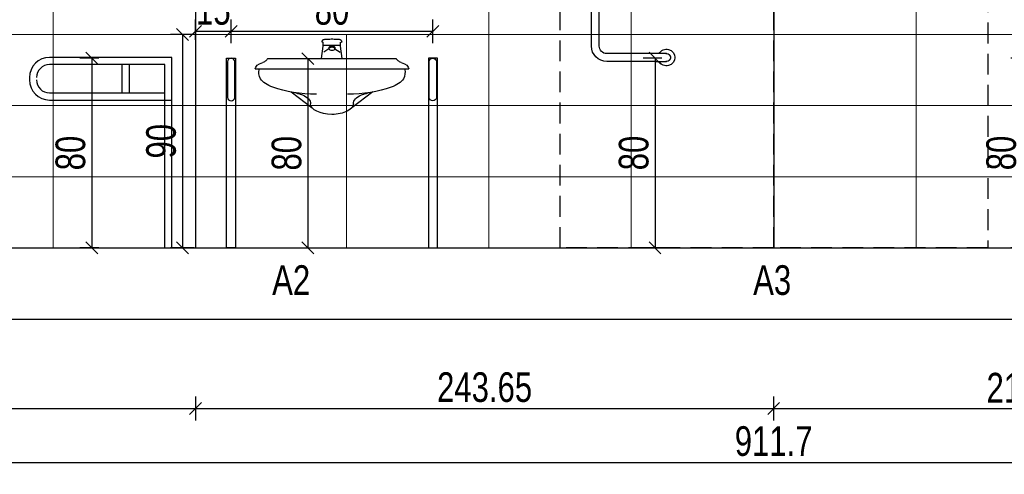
# Model space of a CAD drawing. Header units: inches. Extents: x 53216 to 117387, y -66787 to -22834.
# Tile 29 of 256: x 57994 to 58409, y -30758 to -30566. Entities that reach past the tile are written whole.
import ezdxf

# ---------------------------------------------------------------- set-up
doc = ezdxf.new("R2010")
doc.units = ezdxf.units.IN
doc.header["$MEASUREMENT"] = 0
doc.linetypes.add('HIDDEN', pattern=[0.375, 0.25, -0.125])
doc.layers.get('0').update_dxf_attribs({"lineweight": 0})
doc.layers.get('Defpoints').update_dxf_attribs({"lineweight": 0})
for name, color, linetype, lineweight in [('p--kafelki', 251, 'Continuous', 13), ('p--numeracja rozwinięcie', 104, 'Continuous', 0), ('p--wymiary-1-50', 5, 'Continuous', 0), ('p--łazienka NP', 150, 'Continuous', 25), ('p--ściana rozwinięcie', 251, 'Continuous', 25)]:
    doc.layers.add(name, color=color, linetype=linetype, lineweight=lineweight)
doc.styles.add('1-50', font='arial.ttf', dxfattribs={"width": 0.75, "height": 12.5})
doc.dimstyles.new('1-50', dxfattribs={"dimtxt": 12.5, "dimasz": 5, "dimexe": 5, "dimexo": 5, "dimgap": 0.09, "dimtad": 0, "dimdsep": 46, "dimtxsty": '1-50', "dimblk": 'OBLIQUE', "dimcen": 0.09, "dimadec": 0, "dimazin": 0, "dimtfac": 1, "dimtdec": 4, "dimtix": 1, "dimtmove": 2, "dimatfit": 3, "dimldrblk": 'OBLIQUE', "dimfxl": 5, "dimfxlon": 1, "dimtvp": 0.7, "dimtolj": 1, "dimtzin": 0, "dimarcsym": 0})

# ---------------------------------------------------------------- blocks, each defined once
blk = doc.blocks.new('_OBLIQUE')
at = {"color": 0, "linetype": 'ByBlock', "lineweight": -2}
for p, q in [((-0.5, -0.5), (0.5, 0.5)), ((0, 0), (0, 0))]:
    blk.add_line(p, q, dxfattribs=at)
blk = doc.blocks.new('*D1032')
at = {"layer": 'Defpoints', "color": 0}
for p in [(58068.22, -30662.51), (57856.02, -30714.83), (58068.22, -30730.25)]:
    blk.add_point(p, dxfattribs=at)
at = {"layer": 'p--wymiary-1-50', "color": 0, "lineweight": -2}
for p, q in [((57856.02, -30725.25), (57856.02, -30735.25)), ((58068.22, -30725.25), (58068.22, -30735.25)), ((57856.02, -30730.25), (58068.22, -30730.25))]:
    blk.add_line(p, q, dxfattribs=at)
at = {"layer": 'p--wymiary-1-50', "color": 0, "lineweight": -2, "xscale": 5, "yscale": 5, "zscale": 5, "rotation": 180}
blk.add_blockref('_OBLIQUE', (57856.02, -30730.25), dxfattribs=at)
at = {"layer": 'p--wymiary-1-50', "color": 0, "lineweight": -2, "xscale": 5, "yscale": 5, "zscale": 5}
blk.add_blockref('_OBLIQUE', (58068.22, -30730.25), dxfattribs=at)
at = {"layer": 'p--wymiary-1-50', "color": 0, "linetype": 'Continuous', "ltscale": 8, "insert": (57962.12, -30721.47), "char_height": 12.5, "attachment_point": 5, "style": '1-50'}
blk.add_mtext('\\A1;212.2', dxfattribs=at)
blk = doc.blocks.new('*D1033')
at = {"layer": 'Defpoints', "color": 0}
for p in [(58767.72, -30662.51), (57856.02, -30724.83), (58767.72, -30753.01)]:
    blk.add_point(p, dxfattribs=at)
at = {"layer": 'p--wymiary-1-50', "color": 0, "lineweight": -2}
for p, q in [((57856.02, -30748.01), (57856.02, -30758.01)), ((58767.72, -30748.01), (58767.72, -30758.01)), ((57856.02, -30753.01), (58767.72, -30753.01))]:
    blk.add_line(p, q, dxfattribs=at)
at = {"layer": 'p--wymiary-1-50', "color": 0, "lineweight": -2, "xscale": 5, "yscale": 5, "zscale": 5, "rotation": 180}
blk.add_blockref('_OBLIQUE', (57856.02, -30753.01), dxfattribs=at)
at = {"layer": 'p--wymiary-1-50', "color": 0, "lineweight": -2, "xscale": 5, "yscale": 5, "zscale": 5}
blk.add_blockref('_OBLIQUE', (58767.72, -30753.01), dxfattribs=at)
at = {"layer": 'p--wymiary-1-50', "color": 0, "linetype": 'Continuous', "ltscale": 8, "insert": (58311.87, -30744.07), "char_height": 12.5, "attachment_point": 5, "style": '1-50'}
blk.add_mtext('\\A1;911.7', dxfattribs=at)
blk = doc.blocks.new('*D1036')
at = {"layer": 'Defpoints', "color": 0}
for p in [(58068.22, -30662.51), (58311.87, -30662.51), (58311.87, -30730.25)]:
    blk.add_point(p, dxfattribs=at)
at = {"layer": 'p--wymiary-1-50', "color": 0, "lineweight": -2}
for p, q in [((58068.22, -30725.25), (58068.22, -30735.25)), ((58311.87, -30725.25), (58311.87, -30735.25)), ((58068.22, -30730.25), (58311.87, -30730.25))]:
    blk.add_line(p, q, dxfattribs=at)
at = {"layer": 'p--wymiary-1-50', "color": 0, "lineweight": -2, "xscale": 5, "yscale": 5, "zscale": 5, "rotation": 180}
blk.add_blockref('_OBLIQUE', (58068.22, -30730.25), dxfattribs=at)
at = {"layer": 'p--wymiary-1-50', "color": 0, "lineweight": -2, "xscale": 5, "yscale": 5, "zscale": 5}
blk.add_blockref('_OBLIQUE', (58311.87, -30730.25), dxfattribs=at)
at = {"layer": 'p--wymiary-1-50', "color": 0, "linetype": 'Continuous', "ltscale": 8, "insert": (58190.05, -30721.32), "char_height": 12.5, "attachment_point": 5, "style": '1-50'}
blk.add_mtext('\\A1;243.65', dxfattribs=at)
blk = doc.blocks.new('*D1037')
at = {"layer": 'Defpoints', "color": 0}
for p in [(58311.87, -30662.51), (58524.07, -30662.51), (58524.07, -30730.25)]:
    blk.add_point(p, dxfattribs=at)
at = {"layer": 'p--wymiary-1-50', "color": 0, "lineweight": -2}
for p, q in [((58311.87, -30725.25), (58311.87, -30735.25)), ((58524.07, -30725.25), (58524.07, -30735.25)), ((58311.87, -30730.25), (58524.07, -30730.25))]:
    blk.add_line(p, q, dxfattribs=at)
at = {"layer": 'p--wymiary-1-50', "color": 0, "lineweight": -2, "xscale": 5, "yscale": 5, "zscale": 5, "rotation": 180}
blk.add_blockref('_OBLIQUE', (58311.87, -30730.25), dxfattribs=at)
at = {"layer": 'p--wymiary-1-50', "color": 0, "lineweight": -2, "xscale": 5, "yscale": 5, "zscale": 5}
blk.add_blockref('_OBLIQUE', (58524.07, -30730.25), dxfattribs=at)
at = {"layer": 'p--wymiary-1-50', "color": 0, "linetype": 'Continuous', "ltscale": 8, "insert": (58417.97, -30721.47), "char_height": 12.5, "attachment_point": 5, "style": '1-50'}
blk.add_mtext('\\A1;212.2', dxfattribs=at)
blk = doc.blocks.new('umywal02')
at = {"color": 0, "linetype": 'ByBlock'}
for p, q in [((-3.57, 24.8), (-3.36, 24.91)), ((-3.36, 24.91), (-3.04, 25.01)), ((-3.04, 25.01), (-2.63, 25.1)), ((-2.63, 25.1), (-2.14, 25.17)), ((-2.14, 25.17), (-1.58, 25.23)), ((-1.58, 25.23), (-0.97, 25.26)), ((-0.97, 25.26), (-0.33, 25.28)), ((-0.33, 25.28), (0.32, 25.28)), ((0.32, 25.28), (0.96, 25.26)), ((0.96, 25.26), (1.57, 25.23)), ((1.57, 25.23), (2.13, 25.17)), ((2.13, 25.17), (2.62, 25.1)), ((2.62, 25.1), (3.03, 25.01)), ((3.03, 25.01), (3.35, 24.91)), ((3.35, 24.91), (3.56, 24.8)), ((-4.18, 23.45), (-3.68, 24.69)), ((-4.18, 22.76), (-4.18, 23.45)), ((-4.17, 22.63), (-4.18, 22.76)), ((-4.01, 22.5), (-4.17, 22.63)), ((-3.73, 22.38), (-4.01, 22.5)), ((-3.69, 22.37), (-3.73, 22.38)), ((-3.68, 24.69), (-3.57, 24.8)), ((-3.68, 19.21), (-3.68, 22.71)), ((3.56, 24.8), (3.66, 24.69)), ((3.66, 24.69), (4.17, 23.45)), ((3.66, 19.21), (3.66, 22.71)), ((3.72, 22.38), (3.68, 22.37)), ((4, 22.5), (3.72, 22.38)), ((4.16, 22.63), (4, 22.5)), ((4.17, 22.76), (4.16, 22.63)), ((4.17, 22.76), (4.17, 23.45)), ((-4.37, 8.73), (-3.68, 19.21)), ((-3.68, 20.05), (3.66, 20.05)), ((-1.26, 17.05), (-3.43, 14.21)), ((-1.26, 17.96), (-1.26, 17.05)), ((1.25, 17.96), (1.25, 17.05)), ((1.25, 17.05), (3.42, 14.21)), ((4.36, 8.73), (3.66, 19.21)), ((-27.09, 8.71), (-27.08, 8.74)), ((-27.09, 8.71), (27.08, 8.71)), ((27.08, 8.74), (27.09, 8.71)), ((-32.32, 0), (32.32, 0)), ((-17.22, -19.42), (-8.37, -32.66)), ((17.22, -19.42), (8.37, -32.66))]:
    blk.add_line(p, q, dxfattribs=at)
at = {"color": 0, "linetype": 'ByBlock', "extrusion": (0, 0, -1)}
blk.add_ellipse((-0.01, 17.05), major_axis=(0.889, 0.889), ratio=1, dxfattribs=at)
for centre, major_axis, ratio, start_param, end_param in [((-0.01, 17.96), (0.889, 0.889), 1, 3.926991, 7.068583), ((-43.61, 14.62), (0, 17.55), 0.999693, 1.912603, 2.026685), ((43.61, 14.62), (0, 17.55), 0.999693, 4.2565, 4.370583), ((-26, 0), (0, 6.33), 0.999693, 4.712389, 5.75414), ((-30.9, 8.39), (0, 3.39), 0.999693, 2.026685, 2.612547), ((30.9, 8.39), (0, 3.39), 0.999693, 3.670638, 4.2565), ((26, 0), (0, 6.33), 0.999693, 0.529046, 1.570796), ((-9.93, -2.97), (0, 20.87), 0.999693, 4.452791, 4.85451), ((9.93, -2.97), (0, 20.87), 0.999693, 1.428675, 1.830394), ((-16.68, -3.99), (0, 14.1), 0.999693, 3.763856, 4.399495), ((16.68, -3.99), (0, 14.1), 0.999693, 1.883691, 2.519329), ((-6.56, 10.62), (0, 31.87), 0.999693, 3.141593, 3.7548), ((6.56, 10.62), (0, 31.87), 0.999693, 2.528385, 3.141593), ((-32.45, -59.68), (0, 43.04), 0.999693, 0.36169, 0.430707), ((-18.12, -28.78), (0, 8.99), 0.999693, 0.416691, 0.69179), ((18.12, -28.78), (0, 8.99), 0.999693, 5.591395, 5.866495), ((32.45, -59.68), (0, 43.04), 0.999693, 5.852478, 5.921495), ((-18.88, -29.28), (0, 9.86), 0.999693, 0.719183, 1.570796), ((18.88, -29.28), (0, 9.86), 0.999693, 4.712389, 5.564002), ((0, -29.28), (0, 9.03), 0.999693, 3.141593, 4.712389), ((0, -29.28), (0, 9.03), 0.999693, 1.570796, 3.141593)]:
    blk.add_ellipse(centre, major_axis=major_axis, ratio=ratio, start_param=start_param, end_param=end_param, dxfattribs=at)
blk = doc.blocks.new('*D1039')
at = {"color": 0, "linetype": 'Continuous', "lineweight": -2}
for p, q in [((58067.69, -30572.53), (58057.69, -30572.53)), ((58062.69, -30572.53), (58062.69, -30662.53)), ((58067.69, -30662.53), (58057.69, -30662.53))]:
    blk.add_line(p, q, dxfattribs=at)
at = {"layer": 'Defpoints', "color": 0}
for p in [(58097.67, -30572.53), (58062.69, -30662.53), (58085.88, -30662.53)]:
    blk.add_point(p, dxfattribs=at)
at = {"color": 0, "lineweight": -2, "xscale": 5, "yscale": 5, "zscale": 5}
for p, rotation in [((58062.69, -30572.53), 90), ((58062.69, -30662.53), 270)]:
    blk.add_blockref('_OBLIQUE', p, dxfattribs=dict(at, rotation=rotation))
at = {"color": 0, "linetype": 'Continuous', "ltscale": 8, "insert": (58053.75, -30617.53), "char_height": 12.5, "attachment_point": 5, "rotation": 90, "style": '1-50'}
blk.add_mtext('\\A1;90', dxfattribs=at)
blk = doc.blocks.new('*D1040')
at = {"color": 0, "linetype": 'Continuous', "lineweight": -2}
for p, q in [((58083.22, -30576.17), (58083.22, -30566.17)), ((58168.27, -30576.17), (58168.27, -30566.17)), ((58083.22, -30571.17), (58168.27, -30571.17))]:
    blk.add_line(p, q, dxfattribs=at)
at = {"layer": 'Defpoints', "color": 0}
for p in [(58168.27, -30571.17), (58083.22, -30582.53), (58168.27, -30582.51)]:
    blk.add_point(p, dxfattribs=at)
at = {"color": 0, "lineweight": -2, "xscale": 5, "yscale": 5, "zscale": 5, "rotation": 180}
blk.add_blockref('_OBLIQUE', (58083.22, -30571.17), dxfattribs=at)
at = {"color": 0, "lineweight": -2, "xscale": 5, "yscale": 5, "zscale": 5}
blk.add_blockref('_OBLIQUE', (58168.27, -30571.17), dxfattribs=at)
at = {"color": 0, "linetype": 'Continuous', "ltscale": 8, "insert": (58125.74, -30562.23), "char_height": 12.5, "attachment_point": 5, "style": '1-50'}
blk.add_mtext('\\A1;80', dxfattribs=at)
blk = doc.blocks.new('*D1042')
at = {"color": 0, "linetype": 'Continuous', "lineweight": -2}
for p, q in [((58423.07, -30582.51), (58411.76, -30582.51)), ((58416.76, -30582.51), (58416.76, -30662.51)), ((58423.07, -30662.51), (58411.76, -30662.51))]:
    blk.add_line(p, q, dxfattribs=at)
at = {"layer": 'Defpoints', "color": 0}
for p in [(58428.07, -30582.51), (58416.76, -30662.51), (58428.07, -30662.51)]:
    blk.add_point(p, dxfattribs=at)
at = {"color": 0, "lineweight": -2, "xscale": 5, "yscale": 5, "zscale": 5}
for p, rotation in [((58416.76, -30582.51), 90), ((58416.76, -30662.51), 270)]:
    blk.add_blockref('_OBLIQUE', p, dxfattribs=dict(at, rotation=rotation))
at = {"color": 0, "linetype": 'Continuous', "ltscale": 8, "insert": (58407.83, -30622.51), "char_height": 12.5, "attachment_point": 5, "rotation": 90, "style": '1-50'}
blk.add_mtext('\\A1;80', dxfattribs=at)
blk = doc.blocks.new('*D1044')
at = {"color": 0, "linetype": 'Continuous', "lineweight": -2}
for p, q in [((58027.4, -30582.53), (58019.49, -30582.53)), ((58024.49, -30582.53), (58024.49, -30662.53)), ((58027.4, -30662.53), (58019.49, -30662.53))]:
    blk.add_line(p, q, dxfattribs=at)
at = {"layer": 'Defpoints', "color": 0}
for p in [(58032.4, -30582.53), (58024.49, -30662.53), (58032.4, -30662.53)]:
    blk.add_point(p, dxfattribs=at)
at = {"color": 0, "lineweight": -2, "xscale": 5, "yscale": 5, "zscale": 5}
for p, rotation in [((58024.49, -30582.53), 90), ((58024.49, -30662.53), 270)]:
    blk.add_blockref('_OBLIQUE', p, dxfattribs=dict(at, rotation=rotation))
at = {"color": 0, "linetype": 'Continuous', "ltscale": 8, "insert": (58015.56, -30622.53), "char_height": 12.5, "attachment_point": 5, "rotation": 90, "style": '1-50'}
blk.add_mtext('\\A1;80', dxfattribs=at)
blk = doc.blocks.new('*D1046')
at = {"color": 0, "linetype": 'Continuous', "lineweight": -2, "ltscale": 30}
for p, q in [((58105.58, -30582.71), (58120.57, -30582.71)), ((58115.57, -30582.71), (58115.57, -30662.51)), ((58105.58, -30662.51), (58120.57, -30662.51))]:
    blk.add_line(p, q, dxfattribs=at)
at = {"layer": 'Defpoints', "color": 0}
for p in [(58100.58, -30582.71), (58100.58, -30662.51), (58115.57, -30662.51)]:
    blk.add_point(p, dxfattribs=at)
at = {"color": 0, "lineweight": -2, "xscale": 5, "yscale": 5, "zscale": 5}
for p, rotation in [((58115.57, -30582.71), 90), ((58115.57, -30662.51), 270)]:
    blk.add_blockref('_OBLIQUE', p, dxfattribs=dict(at, rotation=rotation))
at = {"color": 0, "linetype": 'Continuous', "ltscale": 8, "insert": (58106.63, -30622.61), "char_height": 12.5, "attachment_point": 5, "rotation": 90, "style": '1-50'}
blk.add_mtext('\\A1;80', dxfattribs=at)
blk = doc.blocks.new('*D1048')
at = {"color": 0, "linetype": 'Continuous', "lineweight": -2, "ltscale": 30}
for p, q in [((58067.69, -30572.53), (58057.69, -30572.53)), ((58062.69, -30572.53), (58062.69, -30662.53)), ((58067.69, -30662.53), (58057.69, -30662.53))]:
    blk.add_line(p, q, dxfattribs=at)
at = {"layer": 'Defpoints', "color": 0}
for p in [(58097.67, -30572.53), (58062.69, -30662.53), (58097.67, -30662.53)]:
    blk.add_point(p, dxfattribs=at)
at = {"color": 0, "lineweight": -2, "xscale": 5, "yscale": 5, "zscale": 5}
for p, rotation in [((58062.69, -30572.53), 90), ((58062.69, -30662.53), 270)]:
    blk.add_blockref('_OBLIQUE', p, dxfattribs=dict(at, rotation=rotation))
at = {"color": 0, "linetype": 'Continuous', "ltscale": 8, "insert": (58053.75, -30617.53), "char_height": 12.5, "attachment_point": 5, "rotation": 90, "style": '1-50'}
blk.add_mtext('\\A1;90', dxfattribs=at)
blk = doc.blocks.new('uchwyt kątowy-widok')
at = {"extrusion": (0, 1, 0)}
for p, q in [((30.03, 55.15), (30.03, 60)), ((33.33, 60), (33.33, 55.15)), ((30.03, 4.85), (30.03, 55.15)), ((33.33, 4.85), (33.33, 55.15)), ((1.68, 1.65), (6.53, 1.65)), ((6.53, 1.65), (26.83, 1.65)), ((6.53, -1.65), (1.68, -1.65)), ((6.53, -1.65), (26.83, -1.65))]:
    blk.add_line(p, q, dxfattribs=at)
for centre, radius, start, end in [((31.68, 60), 3.5, 0, 241.8729), ((31.68, 60), 1.68, 0, 190.8441), ((31.68, 60), 1.65, 0, 180), ((31.68, 60), 3.5, 298.1271, 360), ((31.68, 60), 1.68, 349.1559, 0), ((26.83, 4.85), 6.5, 270, 0), ((26.83, 4.85), 3.2, 270, 0), ((1.68, 0), 3.5, 28.1271, 331.8729), ((1.68, 0), 1.68, 79.1559, 280.8441), ((1.68, 0), 1.65, 90, 180), ((1.68, 0), 1.65, 180, 270)]:
    blk.add_arc(centre, radius, start, end)
blk = doc.blocks.new('*D1049')
at = {"color": 0, "linetype": 'Continuous', "lineweight": -2}
for p, q in [((58264.78, -30582.51), (58256.87, -30582.51)), ((58261.87, -30582.51), (58261.87, -30662.51)), ((58264.78, -30662.51), (58256.87, -30662.51))]:
    blk.add_line(p, q, dxfattribs=at)
at = {"layer": 'Defpoints', "color": 0}
for p in [(58269.78, -30582.51), (58261.87, -30662.51), (58269.78, -30662.51)]:
    blk.add_point(p, dxfattribs=at)
at = {"color": 0, "lineweight": -2, "xscale": 5, "yscale": 5, "zscale": 5}
for p, rotation in [((58261.87, -30582.51), 90), ((58261.87, -30662.51), 270)]:
    blk.add_blockref('_OBLIQUE', p, dxfattribs=dict(at, rotation=rotation))
at = {"color": 0, "linetype": 'Continuous', "ltscale": 8, "insert": (58252.94, -30622.51), "char_height": 12.5, "attachment_point": 5, "rotation": 90, "style": '1-50'}
blk.add_mtext('\\A1;80', dxfattribs=at)
blk = doc.blocks.new('*D1063')
at = {"color": 0, "linetype": 'Continuous', "lineweight": -2}
for p, q in [((58068.22, -30574.8), (58068.22, -30566.17)), ((58083.22, -30571.17), (58083.22, -30566.17)), ((58068.22, -30571.17), (58083.22, -30571.17))]:
    blk.add_line(p, q, dxfattribs=at)
at = {"layer": 'Defpoints', "color": 0}
for p in [(58083.22, -30571.17), (58083.22, -30576.17), (58068.22, -30579.8)]:
    blk.add_point(p, dxfattribs=at)
at = {"color": 0, "lineweight": -2, "xscale": 5, "yscale": 5, "zscale": 5, "rotation": 180}
blk.add_blockref('_OBLIQUE', (58068.22, -30571.17), dxfattribs=at)
at = {"color": 0, "lineweight": -2, "xscale": 5, "yscale": 5, "zscale": 5}
blk.add_blockref('_OBLIQUE', (58083.22, -30571.17), dxfattribs=at)
at = {"color": 0, "linetype": 'Continuous', "ltscale": 8, "insert": (58075.72, -30562.23), "char_height": 12.5, "attachment_point": 5, "style": '1-50'}
blk.add_mtext('\\A1;15', dxfattribs=at)

msp = doc.modelspace()

# ---------------------------------------------------------------- linework, layer by layer
at = {"layer": 'p--kafelki', "linetype": 'Continuous'}
for p, q in [((58008.223, -30452.51), (58008.223, -30662.51)), ((58191.873, -30452.51), (58191.873, -30662.51)), ((58251.873, -30452.51), (58251.873, -30662.51)), ((58371.873, -30452.51), (58371.873, -30662.51)), ((57856.023, -30572.51), (58095.722, -30572.51)), ((58095.722, -30572.51), (58644.073, -30572.51)), ((58131.873, -30572.533), (58131.873, -30662.51)), ((57856.023, -30602.51), (58644.073, -30602.51)), ((57856.023, -30632.51), (58644.073, -30632.51))]:
    msp.add_line(p, q, dxfattribs=at)
at = {"layer": 'p--łazienka NP', "linetype": 'Continuous', "lineweight": 30, "ltscale": 35}
for p, q in [((58058.223, -30582.193), (58006.723, -30582.193)), ((58058.223, -30662.51), (58058.223, -30582.193)), ((58055.223, -30585.193), (58006.723, -30585.193)), ((58037.223, -30585.193), (58037.223, -30597.171)), ((58040.223, -30585.193), (58040.223, -30597.171)), ((58055.223, -30662.51), (58055.223, -30585.193)), ((57998.223, -30590.693), (57998.223, -30591.671)), ((58006.723, -30597.171), (58055.223, -30597.171)), ((58006.723, -30600.171), (58058.223, -30600.171))]:
    msp.add_line(p, q, dxfattribs=at)
at = {"layer": 'p--łazienka NP', "linetype": 'HIDDEN', "ltscale": 35}
for points in [[(58311.873, -30662.51), (58221.873, -30662.51), (58221.873, -30462.51), (58311.873, -30462.51)], [(58402.073, -30662.51), (58311.873, -30662.51), (58311.873, -30462.51), (58402.073, -30462.51)]]:
    msp.add_lwpolyline(points, close=True, dxfattribs=at)
at = {"layer": 'p--łazienka NP', "linetype": 'Continuous', "lineweight": 30, "ltscale": 35}
for points in [[(58085.073, -30662.51), (58081.273, -30662.51), (58081.273, -30582.51), (58085.073, -30582.51)], [(58166.368, -30662.51), (58170.168, -30662.51), (58170.168, -30582.51), (58166.368, -30582.51)]]:
    msp.add_lwpolyline(points, close=True, dxfattribs=at)
for points in [[(58081.72, -30584.033), (58081.72, -30599.033, 1), (58084.72, -30599.033), (58084.72, -30584.033, 1), (58081.72, -30584.033)], [(58169.72, -30584.033), (58169.72, -30599.033, -1), (58166.72, -30599.033), (58166.72, -30584.033, -1), (58169.72, -30584.033)]]:
    msp.add_lwpolyline(points, format="xyb", close=True, dxfattribs=at)
for centre, radius, start, end in [((58006.723, -30590.693), 8.5, 90, 180), ((58006.723, -30590.693), 5.5, 90, 180), ((58006.723, -30591.671), 8.5, 180, 270), ((58006.723, -30591.671), 5.5, 180, 270)]:
    msp.add_arc(centre, radius, start, end, dxfattribs=at)
at = {"layer": 'p--ściana rozwinięcie', "lineweight": 30, "ltscale": 35}
for p, q in [((58068.223, -30374.01), (58068.223, -30662.51)), ((58311.873, -30374.01), (58311.873, -30662.51)), ((57856.023, -30662.51), (58767.723, -30662.51)), ((57810.048, -30692.51), (58817.473, -30692.51))]:
    msp.add_line(p, q, dxfattribs=at)

# ---------------------------------------------------------------- block references
at = {"layer": 'p--łazienka NP', "linetype": 'Continuous', "lineweight": 30, "ltscale": 35, "xscale": -1}
msp.add_blockref('uchwyt kątowy-widok', (58268.403, -30582.242), dxfattribs=at)
at = {"layer": 'p--łazienka NP', "linetype": 'Continuous', "lineweight": 30, "ltscale": 35, "yscale": 0.5, "zscale": 0.7500000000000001}
msp.add_blockref('umywal02', (58125.726, -30587.067), dxfattribs=at)

# ---------------------------------------------------------------- texts
at = {"layer": 'p--numeracja rozwinięcie', "style": '1-50', "width": 0.75}
for s, p in [('A2', (58100.518, -30682.338)), ('A3', (58303.233, -30682.338))]:
    msp.add_text(s, height=12.5, dxfattribs=at).set_placement(p)

# ---------------------------------------------------------------- dimensions: what is measured, and where the dimension line sits
at = {"linetype": 'Continuous'}
dim = msp.add_linear_dim(base=(58083.22, -30571.168), p1=(58068.223, -30579.804), p2=(58083.22, -30576.168), dimstyle='1-50', dxfattribs=at)
dim.commit()
dim.dimension.update_dxf_attribs({"geometry": '*D1063', "text_midpoint": (58075.722, -30562.234)})
dim = msp.add_linear_dim(base=(58168.268, -30571.168), p1=(58083.22, -30582.533), p2=(58168.268, -30582.51), text='80', dimstyle='1-50', override={"dimtxt": 12.5}, dxfattribs=at)
dim.commit()
dim.dimension.update_dxf_attribs({"geometry": '*D1040', "text_midpoint": (58125.744, -30562.234)})
for base, p1, p2, override, picture, middle in [((58062.685, -30662.533), (58097.672, -30572.533), (58085.876, -30662.533), {"dimtxt": 12.5}, '*D1039', (58053.751, -30617.533)), ((58024.493, -30662.533), (58032.401, -30582.533), (58032.401, -30662.533), {"dimtxt": 12.5}, '*D1044', (58015.559, -30622.533)), ((58261.873, -30662.51), (58269.781, -30582.51), (58269.781, -30662.51), {"dimtxt": 12.5, "dimfxl": 1, "dimfxlon": 0}, '*D1049', (58252.939, -30622.51))]:
    dim = msp.add_linear_dim(base=base, p1=p1, p2=p2, angle=90, dimstyle='1-50', override=override, dxfattribs=at)
    dim.commit()
    dim.dimension.update_dxf_attribs({"geometry": picture, "text_midpoint": middle})
at = {"linetype": 'Continuous', "ltscale": 30}
dim = msp.add_linear_dim(base=(58062.685, -30662.533), p1=(58097.672, -30572.533), p2=(58097.672, -30662.533), angle=90, dimstyle='1-50', dxfattribs=at)
dim.commit()
dim.dimension.update_dxf_attribs({"geometry": '*D1048', "text_midpoint": (58053.751, -30617.533)})
dim = msp.add_linear_dim(base=(58115.567, -30662.51), p1=(58100.585, -30582.711), p2=(58100.585, -30662.51), angle=90, text='80', dimstyle='1-50', override={"dimfxl": 1, "dimfxlon": 0}, dxfattribs=at)
dim.commit()
dim.dimension.update_dxf_attribs({"geometry": '*D1046', "text_midpoint": (58106.634, -30622.61)})
at = {"linetype": 'Continuous'}
dim = msp.add_linear_dim(base=(58416.763, -30662.51), p1=(58428.07, -30582.51), p2=(58428.07, -30662.51), angle=90, text='80', dimstyle='1-50', override={"dimtxt": 12.5, "dimfxl": 1, "dimfxlon": 0}, dxfattribs=at)
dim.commit()
dim.dimension.update_dxf_attribs({"geometry": '*D1042', "text_midpoint": (58407.829, -30622.51)})
at = {"layer": 'p--wymiary-1-50'}
for base, p1, p2, picture, middle in [((58068.223, -30730.253), (57856.023, -30714.829), (58068.223, -30662.51), '*D1032', (57962.123, -30721.468)), ((58767.723, -30753.006), (57856.023, -30724.829), (58767.723, -30662.51), '*D1033', (58311.873, -30744.073)), ((58311.873, -30730.253), (58068.223, -30662.51), (58311.873, -30662.51), '*D1036', (58190.048, -30721.319)), ((58524.073, -30730.253), (58311.873, -30662.51), (58524.073, -30662.51), '*D1037', (58417.973, -30721.468))]:
    dim = msp.add_linear_dim(base=base, p1=p1, p2=p2, dimstyle='1-50', override={"dimtxt": 12.5}, dxfattribs=at)
    dim.commit()
    dim.dimension.update_dxf_attribs({"geometry": picture, "text_midpoint": middle})

doc.saveas('drawing.dxf')
